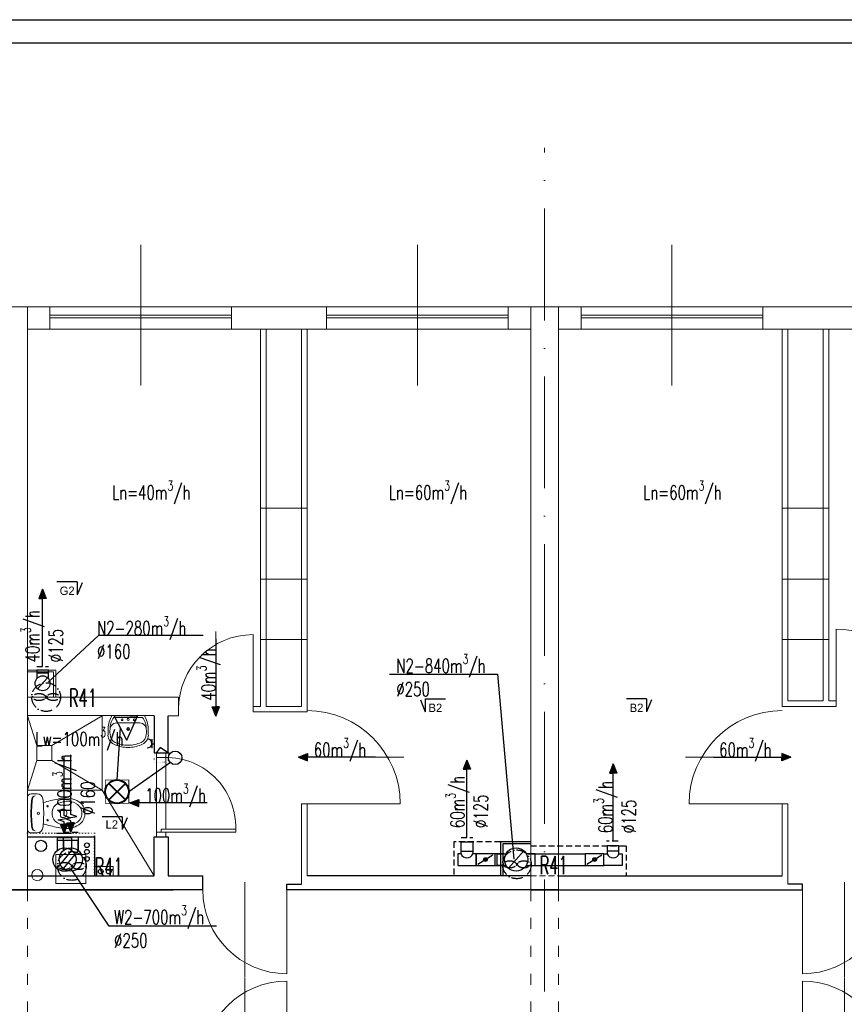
# Model space of a CAD drawing. Header units: millimetres. Extents: x -6513 to 30474, y -6915 to 65597.
# Tile 223 of 256: x 657 to 1542, y 26127 to 27184. Entities that reach past the tile are written whole.
import ezdxf
from ezdxf.enums import TextEntityAlignment as Align

# ---------------------------------------------------------------- set-up
doc = ezdxf.new("R2010")
doc.units = ezdxf.units.MM
for name, pattern in [('ACAD_ISO03W100', [30, 12, -18]), ('ACAD_ISO10W100', [18, 12, -3, 0, -3]), ('DASHED', [19.05, 12.7, -6.35]), ('DOT', [6.35, 0, -6.35])]:
    doc.linetypes.add(name, pattern=pattern)
doc.layers.get('0').update_dxf_attribs({"color": 8})
for name, color, linetype in [('A200_General07', 8, 'Continuous'), ('A200_General08', 8, 'Continuous'), ('A270_text04', 8, 'Continuous'), ('A_obudowy', 8, 'Continuous'), ('DB_inst_pomocn', 8, 'Continuous'), ('DB_WM_nawiew-opis', 8, 'Continuous')]:
    doc.layers.add(name, color=color, linetype=linetype)
for name, color, linetype, lineweight in [('A_cienka', 8, 'Continuous', 5), ('A_linia przekroj', 8, 'Continuous', 25), ('A_osie', 8, 'ACAD_ISO10W100', 5), ('A_przerywana', 8, 'ACAD_ISO03W100', 5), ('A_widok', 8, 'Continuous', 13), ('cieńkie', 8, 'Continuous', 9), ('DB-WM-nawiew-opis', 8, 'Continuous', 25), ('DB-WM-nawiew-opis-odnośnik', 8, 'Continuous', 30), ('DB-WM-wywiew-opis', 8, 'Continuous', 25), ('DB-WM-wywiew-opis-odnośnik', 8, 'Continuous', 30), ('DB_WM_nawiew', 8, 'Continuous', 30), ('DB_WM_wywiew', 8, 'Continuous', 30), ('DB_WM_ścianka nowa', 8, 'Continuous', 25), ('E_gniazda wtykowe', 1, 'Continuous', 30), ('E_oświetlenie', 1, 'Continuous', 30), ('E_technologia', 1, 'ACAD_ISO10W100', 30), ('noew ściany archwig', 8, 'Continuous', 9), ('R-TABELKA', 8, 'Continuous', 25), ('snitarne archwig nowe', 8, 'Continuous', 9), ('Stolarka ARCHWIG', 8, 'Continuous', 5), ('widokowe ARCHWIG', 8, 'Continuous', 5), ('wyburzenia', 8, 'DOT', 20), ('Ściany ARCHWIG', 8, 'Continuous', 30)]:
    doc.layers.add(name, color=color, linetype=linetype, lineweight=lineweight)
doc.styles.add('BRH', font='txt')
doc.styles.add('SIMPLEXD', font='SIMPLEX.SHX', dxfattribs={"width": 0.6})
doc.styles.get("Standard").update_dxf_attribs({"font": 'txt.shx', "width": 0.9})

# ---------------------------------------------------------------- blocks, each defined once
blk = doc.blocks.new('drzwi schem')
at = {"color": 252}
blk.add_line((0, 0), (0, 1), dxfattribs=at)
at = {"color": 252, "ltscale": 10}
blk.add_line((0.5, -0.093), (0.5, 1.04), dxfattribs=at)
at = {"color": 252}
blk.add_arc((0, 0), 1, 0, 90, dxfattribs=at)
blk = doc.blocks.new('klop oli 2')
at = {"layer": 'snitarne archwig nowe', "color": 252}
for p, q in [((0, 17.2), (0, 0)), ((3.8, 20.9), (10.5, 20.9)), ((0, -17.2), (0, 0)), ((3.8, 0), (3.8, 1)), ((3.8, 0), (3.8, -1)), ((38.9, 4.5), (37, 4.5)), ((38.9, -4.5), (37, -4.5)), ((3.8, -20.9), (10.5, -20.9))]:
    blk.add_line(p, q, dxfattribs=at)
for centre, radius in [((11.5, 0), 1.27), ((11.5, 0), 1.27), ((21.6, 7.5), 0.706), ((21.6, -7.5), 0.706)]:
    blk.add_circle(centre, radius, dxfattribs=at)
for centre, radius, start, end in [((3.8, 17.2), 3.76, 90, 180), ((144.9, 0), 141.2, 173.7281, 180), ((144.9, 0), 140.5, 173.6694, 180), ((8.4, 15), 3.76, 90, 173.7281), ((9, 15.1), 3.76, 100.2428, 173.7859), ((10.5, 14.9), 6.02, 6.7931, 90), ((-114.7, 0), 132.1, 0, 6.7931), ((80, -215.2), 235.3, 101.5744, 105.544), ((43.1, -10.6), 23.5, 101.6195, 117.4027), ((44.8, -39.8), 56.5, 94.3794, 102.2907), ((42.4, -7.4), 20.3, 60.8839, 101.6195), ((41.4, -8), 24.5, 51.2869, 92.3028), ((46.6, 0), 15.1, 0, 47.5638), ((144.9, 0), 141.2, 180, 186.2719), ((144.9, 0), 140.5, 180, 186.3306), ((-114.7, 0), 132.1, 353.2069, 0), ((43.3, 0), 16.9, 173.7581, 180), ((43.3, 0), 16.9, 180, 186.2419), ((37.3, 0.7), 10.9, 117.4027, 173.7581), ((63.6, 0), 28.2, 173.3508, 180), ((63.6, 0), 28.2, 180, 186.6492), ((37, 3.1), 1.41, 90, 173.3508), ((38.9, 1.7), 2.82, 36.8699, 90), ((36.6, 0), 5.65, 0, 36.8699), ((36.6, 0), 5.65, 323.1301, 0), ((46.6, 0), 11.8, 0, 60.8839), ((46.6, 0), 11.8, 299.1161, 0), ((46.6, 0), 15.1, 312.4362, 0), ((37.3, -0.7), 10.9, 186.2419, 242.5973), ((43.1, 10.6), 23.5, 242.5973, 258.3805), ((37, -3.1), 1.41, 186.6492, 270), ((42.4, 7.4), 20.3, 258.3805, 299.1161), ((38.9, -1.7), 2.82, 270, 323.1301), ((3.8, -17.2), 3.76, 180, 270), ((8.4, -15), 3.76, 186.2719, 270), ((9, -15.1), 3.76, 186.2141, 259.7572), ((10.5, -14.9), 6.02, 270, 353.2069), ((80, 215.2), 235.3, 254.456, 258.4256), ((44.8, 39.8), 56.5, 257.7093, 265.6206), ((41.4, 8), 24.5, 267.6972, 308.7131)]:
    blk.add_arc(centre, radius, start, end, dxfattribs=at)
blk = doc.blocks.new('umywalka oli2')
at = {"layer": 'snitarne archwig nowe', "color": 252}
for p, q in [((20.9, 21.6), (13.7, 21.6)), ((0, 17.6), (0, 0)), ((2, 15.4), (2, 0)), ((7.9, 0), (7.9, 10.8)), ((0, 0), (0, -17.6)), ((2, 0), (2, -15.4)), ((7.9, -10.8), (7.9, 0)), ((13.7, -21.6), (20.9, -21.6))]:
    blk.add_line(p, q, dxfattribs=at)
for centre, radius in [((4.1, 0), 1.11), ((4.5, 6.6), 0.994), ((14.5, 0), 1.48), ((14.5, 0), 0.946), ((4.5, -6.6), 0.994)]:
    blk.add_circle(centre, radius, dxfattribs=at)
for centre, radius, start, end in [((15.6, -9.9), 31.5, 93.3155, 119.5931), ((20.2, 9.5), 12.2, 20.9395, 86.4287), ((14.2, -1.1), 20.5, 88.5847, 126.5008), ((15.3, 12), 7.48, 91.7023, 188.8292), ((17.3, -1.9), 21.5, 82.9063, 97.0937), ((20.4, 10.2), 9.2, 23.1986, 92.7468), ((-1.2, 0), 33.1, 360, 24.6987), ((-3.2, 0), 37.4, 360, 21.6896), ((-1.2, 0), 33.1, 335.3013, 0), ((-3.2, 0), 37.4, 338.3104, 0), ((15.6, 9.9), 31.5, 240.4069, 266.6845), ((14.2, 1.1), 20.5, 233.4992, 271.4153), ((15.3, -12), 7.48, 171.1708, 268.2977), ((17.3, 1.9), 21.5, 262.9063, 277.0937), ((20.4, -10.2), 9.2, 267.2532, 336.8014), ((20.2, -9.5), 12.2, 273.5713, 339.0605)]:
    blk.add_arc(centre, radius, start, end, dxfattribs=at)
blk = doc.blocks.new('A$C2355049C')
at = {"layer": 'DB-WM-nawiew-opis-odnośnik'}
h = blk.add_hatch(color=256, dxfattribs=at)
h.paths.add_polyline_path([(0, -9.8), (3.9, -9.8), (0, 0)])
h.paths.add_polyline_path([(0, 0), (-3.9, -9.8), (0, -9.8)])
at = {"layer": 'DB-WM-nawiew-opis-odnośnik', "flags": 128}
for points in [[(0, 0), (-3.9, -9.8), (0, -9.8)], [(0, -82.9), (0, 0)], [(0, 0), (3.9, -9.8), (0, -9.8)]]:
    blk.add_lwpolyline(points, dxfattribs=at)
blk = doc.blocks.new('A$C620C4C60')
at = {"layer": 'DB-WM-wywiew-opis-odnośnik'}
h = blk.add_hatch(color=256, dxfattribs=at)
h.paths.add_polyline_path([(0, 0), (9.8, 3.9), (9.8, 0)])
h.paths.add_polyline_path([(9.8, 0), (9.8, -3.9), (0, 0)])
at = {"layer": 'DB-WM-wywiew-opis-odnośnik', "flags": 128}
for points in [[(0, 0), (9.8, 3.9), (9.8, 0)], [(0, 0), (12.1, 0)], [(0, 0), (9.8, -3.9), (9.8, 0)], [(12.1, 0), (14.4, -6.5), (16.6, 6.4), (18.9, 0)], [(18.9, 0), (82.9, 0)]]:
    blk.add_lwpolyline(points, dxfattribs=at)
blk = doc.blocks.new('Sect Mk right')
at = {"layer": 'A200_General07', "color": 1}
for p, q in [((0.29, 7.48), (3.92, 6.01)), ((0, 6.01), (0, -0.21)), ((0, 6.01), (3.92, 6.01))]:
    blk.add_line(p, q, dxfattribs=at)
at = {"layer": 'A270_text04', "color": 0, "style": 'BRH'}
blk.add_attdef('-', text='', height=4.51, dxfattribs=at).set_placement((1.77, 1.49), align=Align.MIDDLE)
blk = doc.blocks.new('raster')
at = {"layer": 'E_oświetlenie', "lineweight": 40}
for p, q in [((-21.2, 21.2), (21.2, -21.2)), ((21.2, 21.2), (-21.2, -21.2))]:
    blk.add_line(p, q, dxfattribs=at)
at = {"layer": 'E_oświetlenie', "const_width": 2}
blk.add_lwpolyline([(-30, -30), (30, -30), (30, 30), (-30, 30)], close=True, dxfattribs=at)
at = {"layer": 'E_oświetlenie', "lineweight": 40}
blk.add_circle((0, 0), 30, dxfattribs=at)
blk = doc.blocks.new('gw1')
at = {"layer": 'E_gniazda wtykowe'}
for p, q in [((99083.8, 55839.3), (99080.1, 55839.3)), ((99083.8, 55833.1), (99083.8, 55845.4))]:
    blk.add_line(p, q, dxfattribs=at)
blk.add_arc((99089.8, 55839), 6.04, 87.7958, 267.7958, dxfattribs=at)

msp = doc.modelspace()

# ---------------------------------------------------------------- hatches: boundary and pattern name
at = {"layer": 'DB_WM_nawiew'}
h = msp.add_hatch(color=256, dxfattribs=at)
edge = h.paths.add_edge_path()
edge.add_arc((1156.948, 26282.617), 2, 0, 360)
h = msp.add_hatch(color=256, dxfattribs=at)
edge = h.paths.add_edge_path()
edge.add_arc((1274.159, 26282.617), 2, 0, 360)

# ---------------------------------------------------------------- linework, layer by layer
at = {"layer": 'A_cienka', "ltscale": 10}
for p, q in [((787.054, 26791.663), (787.054, 26942.46)), ((1084.054, 26791.663), (1084.054, 26942.46)), ((1357.054, 26791.663), (1357.054, 26942.46))]:
    msp.add_line(p, q, dxfattribs=at)
at = {"layer": 'A_cienka'}
for p, q in [((-2776.446, 26876.062), (2360.554, 26876.062)), ((-2776.446, 26876.062), (4647.554, 26876.062)), ((884.554, 26867.062), (689.554, 26867.062)), ((884.554, 26864.062), (689.554, 26864.062)), ((986.554, 26867.062), (1181.554, 26867.062)), ((986.554, 26864.062), (1181.554, 26864.062)), ((1454.554, 26867.062), (1259.554, 26867.062)), ((1454.554, 26864.062), (1259.554, 26864.062)), ((665.554, 26852.062), (1205.554, 26852.062)), ((1235.554, 26852.062), (1775.554, 26852.062)), ((965.554, 26659.657), (915.554, 26659.657)), ((1475.554, 26659.657), (1525.554, 26659.657)), ((965.554, 26583.576), (915.554, 26583.576)), ((1475.554, 26583.576), (1525.554, 26583.576)), ((965.554, 26518.766), (915.554, 26518.766)), ((1475.554, 26518.766), (1525.554, 26518.766))]:
    msp.add_line(p, q, dxfattribs=at)
at = {"layer": 'A_linia przekroj'}
for p, q in [((853.768, 26250.062), (853.768, 26265.062)), ((1205.554, 26265.062), (965.554, 26265.062)), ((1235.554, 26265.062), (1475.554, 26265.062)), ((462.554, 26250.062), (821.994, 26250.062)), ((853.768, 26250.062), (613.554, 26250.062)), ((943.768, 26250.062), (943.768, 26256.062)), ((943.768, 26256.062), (959.554, 26256.062)), ((1235.554, 26250.062), (943.768, 26250.062)), ((1205.554, 26250.062), (1497.339, 26250.062)), ((1497.339, 26256.062), (1481.554, 26256.062)), ((1497.339, 26250.062), (1497.339, 26256.062))]:
    msp.add_line(p, q, dxfattribs=at)
at = {"layer": 'A_obudowy', "linetype": 'DASHED', "ltscale": 0.5}
for p, q in [((1173.054, 26301.616), (1123.248, 26301.616)), ((1123.248, 26301.616), (1123.248, 26265.062)), ((1205.554, 26297.364), (1307.859, 26297.364)), ((1307.859, 26297.364), (1307.859, 26265.062))]:
    msp.add_line(p, q, dxfattribs=at)
at = {"layer": 'A_obudowy', "linetype": 'ByBlock'}
for p, q in [((1205.554, 26301.616), (1173.054, 26301.616)), ((1173.054, 26301.616), (1173.054, 26265.062)), ((1205.554, 26299.616), (1175.554, 26299.616)), ((1175.554, 26299.616), (1175.554, 26265.062))]:
    msp.add_line(p, q, dxfattribs=at)
at = {"layer": 'A_osie', "ltscale": 10}
msp.add_line((1220.554, 25420.619), (1220.554, 27046.532), dxfattribs=at)
at = {"layer": 'A_przerywana', "linetype": 'ByBlock'}
for p, q in [((665.554, 26486.062), (696.054, 26486.062)), ((665.554, 26484.062), (693.554, 26484.062)), ((693.554, 26484.062, -2), (693.554, 26457.062, -2)), ((696.054, 26486.062, -2), (696.054, 26457.062, -2))]:
    msp.add_line(p, q, dxfattribs=at)
at = {"layer": 'A_przerywana', "linetype": 'DASHED', "ltscale": 0.5}
msp.add_line((1205.554, 26265.062), (1235.554, 26265.062), dxfattribs=at)
at = {"layer": 'A_przerywana'}
for p, q in [((665.554, 26250.062), (665.554, 26062.062)), ((1205.554, 26250.062), (1205.554, 26062.062)), ((1235.554, 26250.062), (1235.554, 26062.062))]:
    msp.add_line(p, q, dxfattribs=at)
at = {"layer": 'A_widok', "ltscale": 5}
for p, q in [((640.554, 26876.062), (665.554, 26876.062)), ((665.554, 26250.062), (665.554, 26876.062)), ((1205.554, 26250.062), (1205.554, 26876.062)), ((1205.554, 26876.062), (1235.554, 26876.062)), ((1235.554, 26250.062), (1235.554, 26876.062)), ((915.554, 26852.062), (915.554, 26447.062)), ((921.554, 26852.062), (921.554, 26447.062)), ((959.554, 26852.062), (959.554, 26447.062)), ((965.554, 26852.062), (965.554, 26447.062)), ((1475.554, 26852.062), (1475.554, 26447.062)), ((1481.554, 26852.062), (1481.554, 26453.062)), ((1519.554, 26852.062), (1519.554, 26453.062)), ((1525.554, 26852.062), (1525.554, 26453.062)), ((827.647, 26457.062), (665.554, 26457.062)), ((827.647, 26437.062), (827.647, 26457.062)), ((915.554, 26447.062), (907.647, 26447.062)), ((907.647, 26441.062), (907.647, 26447.062)), ((959.554, 26447.062), (921.554, 26447.062)), ((965.554, 26441.062), (965.554, 26447.062)), ((1475.554, 26447.062), (1533.46, 26447.062)), ((1481.554, 26453.062), (1519.554, 26453.062)), ((1525.554, 26453.062), (1533.46, 26453.062)), ((1533.46, 26447.062), (1533.46, 26453.062)), ((827.647, 26437.062), (816.554, 26437.062)), ((965.554, 26441.062), (907.647, 26441.062)), ((959.554, 26256.062), (959.554, 26342.478)), ((959.554, 26342.478), (965.554, 26342.478)), ((965.554, 26265.062), (965.554, 26342.478)), ((1475.554, 26265.062), (1475.554, 26342.478)), ((1475.554, 26342.478), (1481.554, 26342.478)), ((1481.554, 26256.062), (1481.554, 26342.478))]:
    msp.add_line(p, q, dxfattribs=at)
for points in [[(665.554, 26852.062), (689.554, 26852.062), (689.554, 26876.062), (665.554, 26876.062)], [(884.554, 26876.062), (986.554, 26876.062), (986.554, 26852.062), (884.554, 26852.062)], [(1205.554, 26852.062), (1181.554, 26852.062), (1181.554, 26876.062), (1205.554, 26876.062)], [(1235.554, 26852.062), (1259.554, 26852.062), (1259.554, 26876.062), (1235.554, 26876.062)], [(1454.554, 26876.062), (1556.554, 26876.062), (1556.554, 26852.062), (1454.554, 26852.062)]]:
    msp.add_lwpolyline(points, close=True, dxfattribs=at)
at = {"layer": 'cieńkie'}
for p, q in [((696.115, 26288.062), (728.115, 26288.062)), ((696.115, 26257.062), (696.115, 26288.062)), ((698.615, 26288.062), (725.615, 26288.062)), ((728.115, 26288.062), (728.115, 26257.062)), ((728.115, 26257.062), (728.115, 26271.062)), ((696.115, 26257.062), (710.115, 26257.062)), ((728.115, 26257.062), (696.115, 26257.062)), ((705.115, 26257.062), (719.115, 26257.062))]:
    msp.add_line(p, q, dxfattribs=at)
msp.add_circle((676.051, 26265.936), 6, dxfattribs=at)
at = {"layer": 'DB-WM-nawiew-opis'}
for points in [[(854.179, 26523.247), (741.924, 26523.247), (688.172, 26473.42)], [(1054.009, 26481.746), (1170.066, 26481.746), (1187.316, 26283.096)]]:
    msp.add_lwpolyline(points, dxfattribs=at)
at = {"layer": 'DB-WM-wywiew-opis'}
msp.add_lwpolyline([(868.436, 26211.249), (753.266, 26211.249), (712.426, 26272.562)], dxfattribs=at)
at = {"layer": 'DB_inst_pomocn'}
for centre, radius in [((679.996, 26297.285), 6), ((729.31, 26297.941), 2.5), ((729.31, 26290.956), 2.5), ((729.31, 26283.252), 2.5)]:
    msp.add_circle(centre, radius, dxfattribs=at)
at = {"layer": 'DB_WM_nawiew', "linetype": 'DASHED', "ltscale": 0.5}
for points in [[(675.477, 26489.887), (687.977, 26489.887)], [(1130.848, 26306.411), (1143.348, 26306.411)], [(1299.293, 26302.364), (1286.793, 26302.364)]]:
    msp.add_lwpolyline(points, dxfattribs=at)
at = {"layer": 'DB_WM_nawiew'}
for points in [[(687.998, 26480.656), (687.998, 26486.062), (675.498, 26486.062), (675.498, 26480.656)], [(687.998, 26476.85), (687.998, 26482.656), (675.498, 26482.656), (675.498, 26476.85)], [(676.382, 26465.923), (687.114, 26477.79)], [(1130.848, 26291.617), (1130.848, 26301.616), (1143.348, 26301.616), (1143.348, 26291.617)], [(1127.248, 26276.367), (1146.948, 26276.367), (1146.948, 26288.867), (1143.348, 26288.867)], [(1130.848, 26288.867), (1127.248, 26288.867), (1127.248, 26276.367)], [(1130.848, 26288.867), (1130.848, 26291.617), (1143.348, 26291.617), (1143.348, 26288.867)], [(1166.948, 26288.867), (1146.948, 26288.867), (1146.948, 26276.367), (1166.948, 26276.367)], [(1176.948, 26288.867), (1166.948, 26288.867), (1166.948, 26276.367), (1176.948, 26276.367)], [(1179.482, 26276.367), (1169.448, 26276.367), (1169.448, 26288.867), (1178.828, 26288.867)], [(1181.651, 26273.268), (1198.245, 26291.965)], [(1200.773, 26276.367), (1210.448, 26276.367), (1210.448, 26288.867), (1200.773, 26288.867)], [(1202.948, 26288.867), (1264.159, 26288.867)], [(1284.159, 26288.867), (1264.159, 26288.867), (1264.159, 26276.367), (1284.159, 26276.367)], [(1303.859, 26276.367), (1284.159, 26276.367), (1284.159, 26288.867), (1287.759, 26288.867)], [(1300.259, 26291.617), (1300.259, 26297.364), (1287.759, 26297.364), (1287.759, 26291.617)], [(1300.259, 26288.867), (1300.259, 26291.617), (1287.759, 26291.617), (1287.759, 26288.867)], [(1300.259, 26288.867), (1303.859, 26288.867), (1303.859, 26276.367)], [(1148.719, 26277.474), (1164.84, 26287.549)], [(1265.93, 26277.474), (1282.052, 26287.549)], [(1202.948, 26276.367), (1264.159, 26276.367)]]:
    msp.add_lwpolyline(points, dxfattribs=at)
for centre, radius in [((681.748, 26471.856), 8), ((1189.948, 26282.617), 12.5), ((1156.948, 26282.617), 2), ((1274.159, 26282.617), 2)]:
    msp.add_circle(centre, radius, dxfattribs=at)
for centre in [(1137.098, 26291.097), (1294.009, 26291.097)]:
    msp.add_arc(centre, 6.636, 199.636833, 340.363167, dxfattribs=at)
at = {"layer": 'DB_WM_wywiew'}
for points in [[(696.553, 26310.905), (712.83, 26310.905)], [(713.303, 26295.014), (713.303, 26305.814), (697.303, 26305.814), (697.303, 26295.014)], [(713.303, 26292.262), (713.303, 26303.062), (697.303, 26303.062), (697.303, 26292.262)], [(704.111, 26292.118), (704.111, 26307.151), (720.111, 26307.151), (720.111, 26292.118)], [(720.111, 26292.351), (720.111, 26303.151), (704.111, 26303.151), (704.111, 26292.351)], [(697.025, 26272.776), (712.892, 26292.092)], [(704.334, 26272.865), (720.2, 26292.181)]]:
    msp.add_lwpolyline(points, dxfattribs=at)
at = {"layer": 'DB_WM_wywiew', "linetype": 'DASHED', "ltscale": 0.5}
msp.add_lwpolyline([(704.111, 26312.151), (720.111, 26312.151)], dxfattribs=at)
at = {"layer": 'DB_WM_wywiew'}
for centre in [(705.303, 26282.562), (712.111, 26282.651)]:
    msp.add_circle(centre, 12.5, dxfattribs=at)
at = {"layer": 'DB_WM_ścianka nowa'}
msp.add_lwpolyline([(665.554, 26307.151), (737.554, 26307.151), (737.554, 26265.062)], dxfattribs=at)
at = {"layer": 'E_oświetlenie'}
for p, q in [((772.226, 26410.885), (758.686, 26436.938)), ((783.469, 26436.582), (758.686, 26436.938)), ((772.226, 26410.885), (783.469, 26436.582)), ((761.669, 26368.055), (765.456, 26423.912)), ((807.834, 26403.061), (803.133, 26396.285)), ((818.126, 26395.921), (807.834, 26403.061)), ((819.001, 26386.616), (774.269, 26355.455))]:
    msp.add_line(p, q, dxfattribs=at)
at = {"layer": 'E_oświetlenie', "const_width": 1.05}
msp.add_lwpolyline([(758.686, 26436.938), (772.226, 26410.885), (783.469, 26436.582)], close=True, dxfattribs=at)
at = {"layer": 'E_oświetlenie'}
msp.add_circle((824.085, 26391.787), 7.252, dxfattribs=at)
at = {"layer": 'E_technologia'}
for p, q in [((684.362, 26458.457), (686.766, 26455.678)), ((686.766, 26458.457), (684.362, 26455.678)), ((1189.532, 26278.856), (1191.936, 26276.077)), ((1191.936, 26278.856), (1189.532, 26276.077)), ((711.958, 26277.1), (714.362, 26274.321)), ((714.362, 26277.1), (711.958, 26274.321))]:
    msp.add_line(p, q, dxfattribs=at)
for centre in [(685.564, 26457.067), (713.16, 26275.71), (1190.734, 26277.467)]:
    msp.add_circle(centre, 15.427, dxfattribs=at)
for centre, start_param, end_param in [((677.937, 26457.067), 3.54986568, 9.01650493), ((693.191, 26457.067), 0.40827303, 5.87491228), ((705.533, 26275.71), 3.54986568, 9.01650493), ((720.787, 26275.71), 0.40827303, 5.87491228), ((1183.107, 26277.467), 3.54986568, 9.01650493), ((1198.361, 26277.467), 0.40827303, 5.87491228)]:
    msp.add_ellipse(centre, major_axis=(-7, 0), ratio=0.5, start_param=start_param, end_param=end_param, dxfattribs=at)
at = {"layer": 'R-TABELKA'}
for p, q in [((-3136.084, 27184.217), (8327.828, 27184.217)), ((-3011.084, 27159.217), (8302.828, 27159.217))]:
    msp.add_line(p, q, dxfattribs=at)
at = {"layer": 'snitarne archwig nowe'}
msp.add_line((745.554, 26357.062), (801.554, 26265.062), dxfattribs=at)
for points in [[(665.397, 26357.062), (745.554, 26357.062), (745.554, 26437.218)], [(675.554, 26405.062), (665.554, 26437.062)], [(691.554, 26405.062), (745.554, 26437.062)], [(675.554, 26389.062), (665.554, 26357.062)], [(691.554, 26389.062), (745.554, 26357.062)]]:
    msp.add_lwpolyline(points, dxfattribs=at)
msp.add_lwpolyline([(675.554, 26389.062), (691.554, 26389.062), (691.554, 26405.062), (675.554, 26405.062)], close=True, dxfattribs=at)
at = {"layer": 'Stolarka ARCHWIG'}
for p, q in [((889.054, 26315.062), (809.054, 26315.062)), ((809.054, 26315.062), (809.054, 26312.062)), ((809.054, 26312.062), (889.054, 26312.062)), ((889.054, 26312.062), (889.054, 26315.062))]:
    msp.add_line(p, q, dxfattribs=at)
for points in [[(809.054, 26392.062), (814.054, 26392.062), (814.054, 26397.062), (804.054, 26397.062), (804.054, 26392.062), (811.554, 26392.062)], [(809.054, 26392.062), (814.054, 26392.062), (814.054, 26397.062), (804.054, 26397.062), (804.054, 26392.062), (811.554, 26392.062)], [(804.054, 26312.062), (804.054, 26392.062)], [(814.054, 26392.234), (814.054, 26315.062)], [(809.054, 26307.062), (814.054, 26307.062), (814.054, 26312.062), (804.054, 26312.062), (804.054, 26307.062), (811.554, 26307.062)]]:
    msp.add_lwpolyline(points, dxfattribs=at)
msp.add_arc((814.131, 26317.279), 74.955, 358.305166, 93.884215, dxfattribs=at)
at = {"layer": 'widokowe ARCHWIG'}
for p, q in [((757.554, 26275.062), (737.554, 26275.062)), ((737.554, 26275.062), (737.554, 26265.062)), ((757.554, 26265.062), (757.554, 26275.062)), ((733.554, 26265.062), (753.554, 26265.062))]:
    msp.add_line(p, q, dxfattribs=at)
at = {"layer": 'wyburzenia', "ltscale": 0.5}
for p, q in [((665.554, 26311.062), (737.554, 26311.062)), ((737.554, 26311.062), (737.554, 26265.062))]:
    msp.add_line(p, q, dxfattribs=at)
at = {"layer": 'wyburzenia', "ltscale": 0.2}
msp.add_lwpolyline([(801.554, 26397.062), (816.554, 26397.062), (816.554, 26387.062), (801.554, 26387.062)], close=True, dxfattribs=at)
at = {"layer": 'Ściany ARCHWIG'}
for p, q in [((801.554, 26437.062), (665.397, 26437.218)), ((801.554, 26437.062), (801.554, 26397.062)), ((816.554, 26397.062), (816.554, 26437.062)), ((801.554, 26397.062), (816.554, 26397.062)), ((801.554, 26397.062), (816.554, 26397.062)), ((801.554, 26265.062), (801.554, 26307.062)), ((801.554, 26307.062), (816.554, 26307.062)), ((816.554, 26307.062), (816.554, 26265.062)), ((665.554, 26265.062), (801.554, 26265.062)), ((816.554, 26265.062), (853.768, 26265.062))]:
    msp.add_line(p, q, dxfattribs=at)
for centre in [(744.206, 26269.725), (752.723, 26269.725)]:
    msp.add_circle(centre, 2.5, dxfattribs=at)

# ---------------------------------------------------------------- block references
at = {"layer": 'A200_General08'}
ref = msp.add_blockref('Sect Mk right', (697.949, 26580.582), dxfattribs=dict(at, xscale=3.5, yscale=3.5, zscale=3.5, rotation=270))
ref.add_attrib('-', 'G2', dxfattribs={"layer": 'A270_text04', "color": 7, "height": 9, "style": 'BRH'}).set_placement((708.12, 26571.127), align=Align.MIDDLE)
ref = msp.add_blockref('Sect Mk right', (1113.427, 26454.985), dxfattribs=dict(at, xscale=-3.5, yscale=3.5, zscale=3.5, rotation=90))
ref.add_attrib('-', 'B2', dxfattribs={"layer": 'A270_text04', "color": 7, "height": 9, "style": 'BRH'}).set_placement((1103.256, 26445.53), align=Align.MIDDLE)
ref = msp.add_blockref('Sect Mk right', (1308.938, 26454.985), dxfattribs=dict(at, xscale=3.5, yscale=3.5, zscale=3.5, rotation=270))
ref.add_attrib('-', 'B2', dxfattribs={"layer": 'A270_text04', "color": 7, "height": 9, "style": 'BRH'}).set_placement((1319.109, 26445.53), align=Align.MIDDLE)
ref = msp.add_blockref('Sect Mk right', (746.274, 26328.557), dxfattribs=dict(at, xscale=3.5, yscale=3.5, zscale=3.5, rotation=270))
ref.add_attrib('-', 'L2', dxfattribs={"layer": 'A270_text04', "color": 7, "height": 9, "style": 'BRH'}).set_placement((756.01, 26320.321), align=Align.MIDDLE)
at = {"layer": 'A_cienka', "yscale": 80, "zscale": 80}
for p, xscale in [((1533.46, 26450.062), 80), ((907.647, 26444.062), -80)]:
    msp.add_blockref('drzwi schem', p, dxfattribs=dict(at, xscale=xscale))
at = {"layer": 'A_cienka', "yscale": 100, "zscale": 100}
for p, xscale, rotation in [((965.554, 26342.478), -100, 270), ((1475.554, 26342.478), 100, 90)]:
    msp.add_blockref('drzwi schem', p, dxfattribs=dict(at, xscale=xscale, rotation=rotation))
at = {"layer": 'A_widok', "ltscale": 5, "yscale": 90, "zscale": 90}
for p, xscale, rotation in [((943.768, 26250.062), 90, 179.9999999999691), ((1497.339, 26250.062), -90, 180), ((943.768, 26062.062), -90, 359.9999999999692)]:
    msp.add_blockref('drzwi schem', p, dxfattribs=dict(at, xscale=xscale, rotation=rotation))
at = {"layer": 'A_widok', "ltscale": 5, "xscale": 90, "yscale": 90, "zscale": 90}
msp.add_blockref('drzwi schem', (1497.339, 26062.062), dxfattribs=at)
at = {"layer": 'DB_WM_nawiew'}
for p in [(681.727, 26572.823), (1294.009, 26385.3)]:
    msp.add_blockref('A$C2355049C', p, dxfattribs=at)
for p, rotation in [((867.647, 26436.639), 180), ((956.275, 26392.478), 90), ((775.333, 26343.343), 90)]:
    msp.add_blockref('A$C2355049C', p, dxfattribs=dict(at, rotation=rotation))
at = {"layer": 'DB_WM_nawiew', "xscale": -1, "rotation": 270}
msp.add_blockref('A$C2355049C', (1484.803, 26392.478), dxfattribs=at)
at = {"layer": 'DB_WM_nawiew', "xscale": -1}
msp.add_blockref('A$C2355049C', (1137.098, 26389.3), dxfattribs=at)
at = {"layer": 'DB_WM_wywiew', "xscale": -1, "rotation": 270}
for p in [(704.83, 26310.905), (712.111, 26312.151)]:
    msp.add_blockref('A$C620C4C60', p, dxfattribs=at)
at = {"layer": 'E_oświetlenie', "xscale": 0.7875000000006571, "yscale": 0.7875000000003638, "zscale": 0.7874999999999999, "rotation": 178.7624398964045}
msp.add_blockref('gw1', (79759.045, 68684.852), dxfattribs=at)
at = {"layer": 'E_oświetlenie', "lineweight": 40, "xscale": 0.4199999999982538, "yscale": 0.4200000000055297, "zscale": 0.4199999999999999, "rotation": 180}
msp.add_blockref('raster', (761.669, 26355.455), dxfattribs=at)
at = {"layer": 'noew ściany archwig', "rotation": 270}
msp.add_blockref('umywalka oli2', (773.595, 26437.218), dxfattribs=at)
at = {"layer": 'snitarne archwig nowe'}
msp.add_blockref('klop oli 2', (665.554, 26332.29), dxfattribs=at)

# ---------------------------------------------------------------- texts
at = {"layer": 'DB-WM-nawiew-opis', "char_height": 15, "width": 37.14159, "attachment_point": 1}
for s, insert in [('\\A1;{\\Fsimplex|c238;\\W0.7;N2-280m\\H0.7x;\\S3^ ;\\H1.4286x;/h\\P%%C160}', (740.144, 26543.551)), ('\\A1;{\\Fsimplex|c238;\\W0.7;N2-840m\\H0.7x;\\S3^ ;\\H1.4286x;/h\\P%%C250}', (1061.342, 26503.192)), ('\\A1;{\\Fsimplex|c238;\\W0.7;60m\\H0.7x;\\S3^ ;\\H1.4286x;/h}', (972.77, 26413.009)), ('\\A1;{\\Fsimplex|c238;\\W0.7;60m\\H0.7x;\\S3^ ;\\H1.4286x;/h}', (1407.793, 26413.009)), ('\\A1;{\\Fsimplex|c238;\\W0.7;100m\\H0.7x;\\S3^ ;\\H1.4286x;/h}', (791.829, 26363.874))]:
    msp.add_mtext(s, dxfattribs=dict(at, insert=insert))
at = {"layer": 'DB-WM-nawiew-opis', "char_height": 15, "width": 37.14159, "attachment_point": 1, "rotation": 90}
for s, insert in [('\\A1;{\\Fsimplex|c238;\\W0.7;40m\\H0.7x;\\S3^ ;\\H1.4286x;/h\\P%%C125}', (658.475, 26494.209)), ('\\A1;{\\Fsimplex|c238;\\W0.7;40m\\H0.7x;\\S3^ ;\\H1.4286x;/h}', (847.115, 26453.134)), ('\\A1;{\\Fsimplex|c238;\\W0.7;60m\\H0.7x;\\S3^ ;\\H1.4286x;/h\\P%%C125}', (1114.517, 26316.398)), ('\\A1;{\\Fsimplex|c238;\\W0.7;60m\\H0.7x;\\S3^ ;\\H1.4286x;/h\\P%%C125}', (1273.39, 26310.907))]:
    msp.add_mtext(s, dxfattribs=dict(at, insert=insert))
at = {"layer": 'DB-WM-wywiew-opis', "char_height": 15, "width": 37.14159, "attachment_point": 1}
for s, insert in [('\\A1;{\\Fsimplex|c238;\\W0.7;Lw=100m\\H0.7x;\\S3^ ;\\H1.4286x;/h}', (673.936, 26424.614)), ('\\A1;{\\Fsimplex|c238;\\W0.7;W2-700m\\H0.7x;\\S3^ ;\\H1.4286x;/h\\P%%C250}', (758.392, 26233.365))]:
    msp.add_mtext(s, dxfattribs=dict(at, insert=insert))
at = {"layer": 'DB-WM-wywiew-opis', "insert": (692.606, 26330.55), "char_height": 15, "width": 37.14159, "attachment_point": 1, "rotation": 90}
msp.add_mtext('\\A1;{\\Fsimplex|c238;\\W0.7;100m\\H0.7x;\\S3^ ;\\H1.4286x;/h\\P%%C160}', dxfattribs=at)
at = {"layer": 'DB_WM_nawiew-opis', "char_height": 15, "width": 37.14159, "attachment_point": 1}
for s, insert in [('\\A1;{\\Fsimplex|c238;\\W0.7;Ln=40m\\H0.7x;\\S3^ ;\\H1.4286x;/h}', (756.307, 26689.245)), ('\\A1;{\\Fsimplex|c238;\\W0.7;Ln=60m\\H0.7x;\\S3^ ;\\H1.4286x;/h}', (1053.307, 26689.245)), ('\\A1;{\\Fsimplex|c238;\\W0.7;Ln=60m\\H0.7x;\\S3^ ;\\H1.4286x;/h}', (1326.307, 26689.245))]:
    msp.add_mtext(s, dxfattribs=dict(at, insert=insert))
at = {"layer": 'E_technologia', "style": 'SIMPLEXD', "width": 0.6}
for p in [(710.032, 26446.604), (737.628, 26265.247), (1215.202, 26267.004)]:
    msp.add_text('R41', height=19.2, dxfattribs=at).set_placement(p)

doc.saveas('drawing.dxf')
